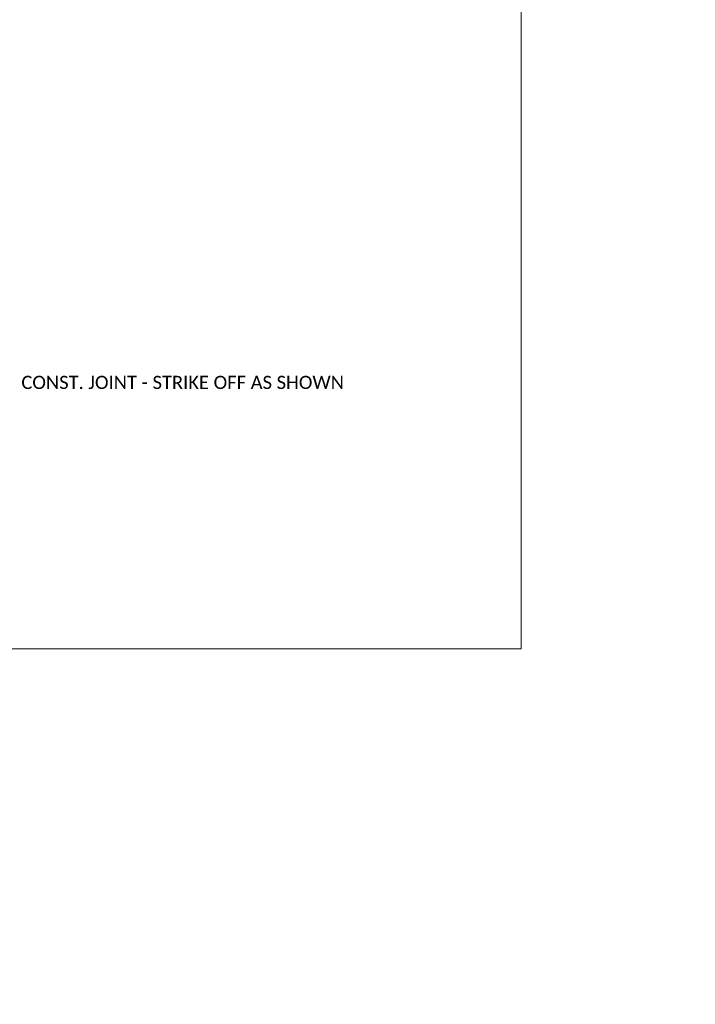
# Model space of a CAD drawing. Extents: x 625 to 2299, y 1056 to 1310.
# Tile 10 of 16: x 946 to 1023, y 1058 to 1171. Entities that reach past the tile are written whole.
import ezdxf
from ezdxf.enums import TextEntityAlignment as Align

# ---------------------------------------------------------------- set-up
doc = ezdxf.new("R2010")
doc.units = 0
doc.header["$MEASUREMENT"] = 0
doc.layers.add('B_ANNO_NOPLOT', color=47, linetype='Continuous', lineweight=18, plot=False)
doc.layers.add('B_ANNO_TEXT', color=7, linetype='Continuous', lineweight=18)
doc.styles.add('Annotative', font='calibri.ttf', dxfattribs={"height": 0.0625})
doc.styles.get("Standard").update_dxf_attribs({"font": 'calibri.ttf'})

# ---------------------------------------------------------------- blocks, each defined once
blk = doc.blocks.new('INS_SS42_BASE')
at = {"layer": 'B_ANNO_NOPLOT', "flags": 128}
blk.add_lwpolyline([(0, 0), (0, 252), (323.93, 252), (323.93, 238.86), (378, 238.86), (378, 40.5), (316.57, 40.5), (316.57, 0), (0, 0)], dxfattribs=at)
at = {"lineweight": 30, "flags": 104}
for tag, p in [('SUB1', (311.28, 226.1, 1.68)), ('SUB2', (319.28, 226.1, 1.68))]:
    blk.add_attdef(tag, text='', height=1.5, dxfattribs=at).set_placement(p, align=Align.MIDDLE_CENTER)
at = {"layer": 'B_ANNO_TEXT', "insert": (321.06, 71.63), "char_height": 1.5001, "attachment_point": 1, "line_spacing_factor": 0.8, "style": 'Annotative'}
blk.add_mtext('CONST. JOINT - STRIKE OFF AS SHOWN', dxfattribs=at)
at = {"layer": 'B_ANNO_TEXT', "lineweight": 30, "flags": 104}
for tag, p in [('SUB1', (311.28, 226.1)), ('SUB2', (319.28, 226.1))]:
    blk.add_attdef(tag, text='', height=1.5, dxfattribs=at).set_placement(p, align=Align.MIDDLE_CENTER)
at = {"layer": 'B_ANNO_TEXT', "style": 'Annotative'}
for tag, p in [('CORNER1', (97.36, 101.83)), ('CORNER2', (98.57, 3.31))]:
    blk.add_attdef(tag, text='', height=1.5, dxfattribs=at).set_placement(p, align=Align.BOTTOM_RIGHT)

msp = doc.modelspace()

# ---------------------------------------------------------------- block references
msp.add_blockref('INS_SS42_BASE', (624.94, 1058.3))

doc.saveas('drawing.dxf')
